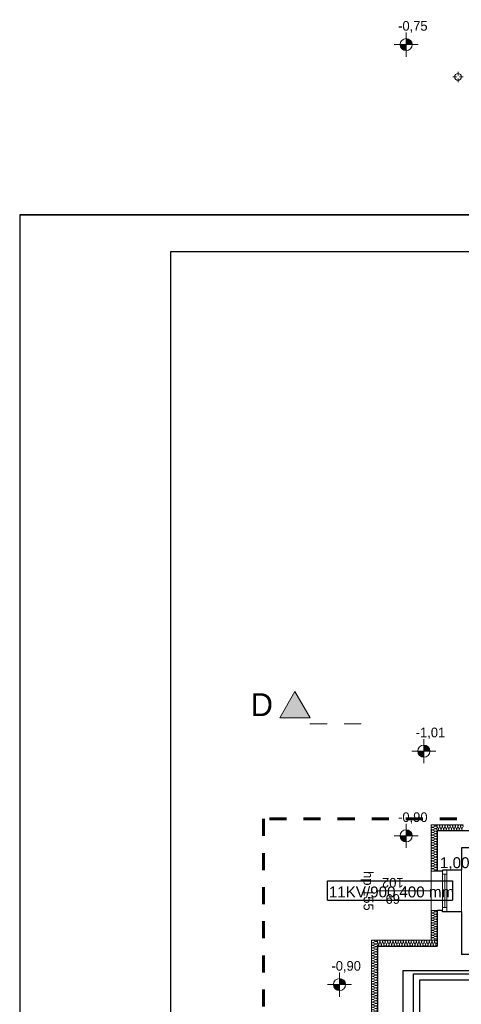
# Model space of a CAD drawing. Extents: x -497945 to -454853, y -17656 to 94650.
# Tile 16 of 62: x -497945 to -490630, y 35663 to 51957. Entities that reach past the tile are written whole.
import ezdxf
from ezdxf.lldxf.tags import DXFTag

# ---------------------------------------------------------------- set-up
doc = ezdxf.new("R2010")
doc.units = 0
doc.header["$MEASUREMENT"] = 0
doc.set_wipeout_variables(frame=1)
doc.linetypes.add('Dashed', pattern=[564.444447, 282.222223, -282.222223])
doc.layers.get('0').update_dxf_attribs({"color": 252})
for name, color, linetype in [('_TABELA', 7, 'Continuous'), ('Inwent Izolacje', 252, 'Continuous'), ('INWENT RZĘDNE', 252, 'Continuous'), ('IS_Text_Armatury_podłączeniowej_grz._dolnozas.', 7, 'Continuous'), ('IS_Text_Armatury_Therm', 7, 'Continuous'), ('IS_Text_Odbiornikow_Therm', 7, 'Continuous')]:
    doc.layers.add(name, color=color, linetype=linetype)
for name, color, linetype, lineweight in [('INWENT DACH_Nr_Pióra__21', 252, 'Continuous', 9), ('Inwent Izolacje_Nr_Pióra__2', 252, 'Continuous', 13), ('INWENT OPISY_Nr_Pióra__21', 252, 'Continuous', 9), ('INWENT OPISY_Nr_Pióra__41', 252, 'Continuous', 15), ('INWENT RZĘDNE_Nr_Pióra__21', 252, 'Continuous', 9), ('INWENT. OKNA_Nr_Pióra__21', 252, 'Continuous', 9), ('INWENT. OKNA_Nr_Pióra__5', 252, 'Continuous', 13), ('INWENT.ŚCIANY_Nr_Pióra__1', 252, 'Continuous', 25), ('INWENT.ŚCIANY_Nr_Pióra__20', 252, 'Continuous', 60), ('INWENT.ŚCIANY_Nr_Pióra__21', 252, 'Continuous', 9), ('INWENT.ŚCIANY_Nr_Pióra__3', 252, 'Continuous', 13)]:
    doc.layers.add(name, color=color, linetype=linetype, lineweight=lineweight)
doc.layers.add('IS_Powrót', color=5, linetype='DASH', true_color=0x0000ff)
doc.layers.add('IS_Zasilanie', color=1, linetype='SOLID', true_color=0xff0000)
doc.styles.add('GENERATED_STYLE_1', font='txt')
doc.styles.add('GENERATED_STYLE_5', font='txt')
doc.styles.get("Standard").update_dxf_attribs({"font": 'txt', "bigfont": 'BIGFONT.SHX'})
tags = doc.linetypes.add('DASH', pattern=[15, 10, -5]).pattern_tags.tags
tags[6:7] = [DXFTag(74, 4), DXFTag(75, 0), DXFTag(340, '0'), DXFTag(46, 0.0), DXFTag(50, 0.0), DXFTag(44, 0.0), DXFTag(45, 0.0)]
tags[4:5] = [DXFTag(74, 4), DXFTag(75, 0), DXFTag(340, '0'), DXFTag(46, 0.0), DXFTag(50, 0.0), DXFTag(44, 0.0), DXFTag(45, 0.0)]
tags = doc.linetypes.add('SOLID', pattern=[10, 10, 0]).pattern_tags.tags
tags[6:7] = [DXFTag(74, 4), DXFTag(75, 0), DXFTag(340, '0'), DXFTag(46, 0.0), DXFTag(50, 0.0), DXFTag(44, 0.0), DXFTag(45, 0.0)]
tags[4:5] = [DXFTag(74, 4), DXFTag(75, 0), DXFTag(340, '0'), DXFTag(46, 0.0), DXFTag(50, 0.0), DXFTag(44, 0.0), DXFTag(45, 0.0)]

# ---------------------------------------------------------------- blocks, each defined once
blk = doc.blocks.new('Izolacja cieplna 14_130', base_point=(-492020, 36725))
at = {"layer": 'Inwent Izolacje_Nr_Pióra__2', "linetype": 'Continuous'}
for p, q in [((-492090, 36723), (-492050, 36705)), ((-492050, 36701), (-492090, 36684)), ((-492090, 36680), (-492050, 36662)), ((-492050, 36659), (-492090, 36641)), ((-492090, 36637), (-492050, 36620)), ((-492050, 36616), (-492090, 36598)), ((-492090, 36595), (-492050, 36577)), ((-492050, 36573), (-492090, 36556)), ((-492090, 36552), (-492050, 36534)), ((-492050, 36531), (-492090, 36513)), ((-492090, 36509), (-492050, 36492)), ((-492050, 36488), (-492090, 36470)), ((-492090, 36467), (-492050, 36449)), ((-492050, 36445), (-492090, 36428)), ((-492090, 36424), (-492050, 36406)), ((-492050, 36403), (-492090, 36385)), ((-492090, 36381), (-492050, 36364)), ((-492050, 36360), (-492090, 36342)), ((-492090, 36339), (-492050, 36321)), ((-492050, 36317), (-492090, 36299)), ((-492090, 36296), (-492050, 36278)), ((-492050, 36275), (-492090, 36257)), ((-492090, 36253), (-492050, 36235)), ((-492050, 36232), (-492090, 36214)), ((-492090, 36211), (-492050, 36193)), ((-492050, 36189), (-492090, 36171)), ((-492090, 36168), (-492050, 36150)), ((-492050, 36146), (-492090, 36129)), ((-492090, 36125), (-492050, 36107)), ((-492050, 36104), (-492090, 36086)), ((-492090, 36082), (-492050, 36065)), ((-492050, 36061), (-492090, 36043)), ((-492090, 36040), (-492050, 36022)), ((-492050, 36018), (-492090, 36001)), ((-492090, 35997), (-492050, 35979)), ((-492050, 35976), (-492090, 35958)), ((-492090, 35954), (-492050, 35937)), ((-492050, 35933), (-492090, 35915)), ((-492090, 35912), (-492050, 35894)), ((-492050, 35890), (-492090, 35873)), ((-492090, 35869), (-492050, 35851)), ((-492050, 35848), (-492090, 35830)), ((-492090, 35826), (-492050, 35809)), ((-492050, 35805), (-492090, 35787)), ((-492090, 35784), (-492050, 35766)), ((-492050, 35762), (-492090, 35745)), ((-492090, 35741), (-492050, 35723)), ((-492050, 35720), (-492090, 35702)), ((-492090, 35698), (-492050, 35681)), ((-492050, 35677), (-492090, 35659)), ((-492090, 35656), (-492050, 35638)), ((-492050, 35634), (-492090, 35617)), ((-492090, 35613), (-492050, 35595)), ((-492050, 35592), (-492090, 35574)), ((-492090, 35570), (-492050, 35552)), ((-492050, 35549), (-492090, 35531)), ((-492090, 35528), (-492050, 35510)), ((-492050, 35506), (-492090, 35488)), ((-492090, 35485), (-492050, 35467)), ((-492050, 35464), (-492090, 35446)), ((-492090, 35442), (-492050, 35424)), ((-492050, 35421), (-492090, 35403)), ((-492090, 35400), (-492050, 35382)), ((-492050, 35378), (-492090, 35360)), ((-492090, 35357), (-492050, 35339)), ((-492050, 35335), (-492090, 35318)), ((-492090, 35314), (-492050, 35296)), ((-492050, 35293), (-492090, 35275)), ((-492090, 35271), (-492050, 35254)), ((-492050, 35250), (-492090, 35232)), ((-492090, 35229), (-492050, 35211)), ((-492050, 35207), (-492090, 35190)), ((-492090, 35186), (-492050, 35168)), ((-492050, 35165), (-492090, 35147)), ((-492090, 35143), (-492050, 35126)), ((-492050, 35122), (-492090, 35104)), ((-492090, 35101), (-492050, 35083)), ((-492050, 35079), (-492090, 35062)), ((-492090, 35058), (-492050, 35040)), ((-492050, 35037), (-492090, 35019)), ((-492090, 35015), (-492050, 34998)), ((-492050, 34994), (-492090, 34976)), ((-492090, 34973), (-492050, 34955)), ((-492050, 34951), (-492090, 34934)), ((-492090, 34930), (-492050, 34912)), ((-492050, 34909), (-492090, 34891)), ((-492090, 34887), (-492050, 34870)), ((-492050, 34866), (-492090, 34848)), ((-492090, 34845), (-492050, 34827)), ((-492050, 34823), (-492090, 34805)), ((-492090, 34802), (-492050, 34784)), ((-492050, 34781), (-492090, 34763)), ((-492090, 34759), (-492050, 34741)), ((-492050, 34738), (-492090, 34720)), ((-492090, 34717), (-492050, 34699)), ((-492050, 34695), (-492090, 34677)), ((-492090, 34674), (-492050, 34656)), ((-492050, 34653), (-492090, 34635)), ((-492090, 34631), (-492050, 34613)), ((-492050, 34610), (-492090, 34592)), ((-492090, 34588), (-492050, 34571)), ((-492050, 34567), (-492090, 34549)), ((-492090, 34546), (-492050, 34528)), ((-492050, 34524), (-492090, 34507)), ((-492090, 34503), (-492050, 34485)), ((-492050, 34482), (-492090, 34464)), ((-492090, 34460), (-492050, 34443)), ((-492050, 34439), (-492090, 34421))]:
    blk.add_line(p, q, dxfattribs=at)
for centre, start_param, end_param in [((-492099, 36703), 2.728799, 6.695979), ((-492099, 36661), 2.728799, 6.695979), ((-492041, 36725), 5.870392, 7.853982), ((-492041, 36682), 5.870392, 9.837571), ((-492041, 36639), 5.870392, 9.837571), ((-492099, 36618), 2.728799, 6.695979), ((-492099, 36575), 2.728799, 6.695979), ((-492099, 36532), 2.728799, 6.695979), ((-492099, 36490), 2.728799, 6.695979), ((-492041, 36596), 5.870392, 9.837571), ((-492041, 36554), 5.870392, 9.837571), ((-492041, 36511), 5.870392, 9.837571), ((-492099, 36447), 2.728799, 6.695979), ((-492099, 36404), 2.728799, 6.695979), ((-492099, 36362), 2.728799, 6.695979), ((-492099, 36319), 2.728799, 6.695979), ((-492041, 36468), 5.870392, 9.837571), ((-492041, 36426), 5.870392, 9.837571), ((-492041, 36383), 5.870392, 9.837571), ((-492041, 36340), 5.870392, 9.837571), ((-492099, 36276), 2.728799, 6.695979), ((-492099, 36234), 2.728799, 6.695979), ((-492099, 36191), 2.728799, 6.695979), ((-492041, 36298), 5.870392, 9.837571), ((-492041, 36255), 5.870392, 9.837571), ((-492041, 36212), 5.870392, 9.837571), ((-492041, 36170), 5.870392, 9.837571), ((-492099, 36148), 2.728799, 6.695979), ((-492099, 36106), 2.728799, 6.695979), ((-492099, 36063), 2.728799, 6.695979), ((-492099, 36020), 2.728799, 6.695979), ((-492041, 36127), 5.870392, 9.837571), ((-492041, 36084), 5.870392, 9.837571), ((-492041, 36042), 5.870392, 9.837571), ((-492041, 35999), 5.870392, 9.837571), ((-492099, 35978), 2.728799, 6.695979), ((-492099, 35935), 2.728799, 6.695979), ((-492099, 35892), 2.728799, 6.695979), ((-492099, 35849), 2.728799, 6.695979), ((-492041, 35956), 5.870392, 9.837571), ((-492041, 35914), 5.870392, 9.837571), ((-492041, 35871), 5.870392, 9.837571), ((-492041, 35828), 5.870392, 9.837571), ((-492099, 35807), 2.728799, 6.695979), ((-492099, 35764), 2.728799, 6.695979), ((-492099, 35721), 2.728799, 6.695979), ((-492099, 35679), 2.728799, 6.695979), ((-492041, 35785), 5.870392, 9.837571), ((-492041, 35743), 5.870392, 9.837571), ((-492041, 35700), 5.870392, 9.837571), ((-492099, 35636), 2.728799, 6.695979), ((-492099, 35593), 2.728799, 6.695979), ((-492099, 35551), 2.728799, 6.695979), ((-492099, 35508), 2.728799, 6.695979), ((-492041, 35657), 5.870392, 9.837571), ((-492041, 35615), 5.870392, 9.837571), ((-492041, 35572), 5.870392, 9.837571), ((-492041, 35529), 5.870392, 9.837571), ((-492099, 35465), 2.728799, 6.695979), ((-492099, 35423), 2.728799, 6.695979), ((-492099, 35380), 2.728799, 6.695979), ((-492099, 35337), 2.728799, 6.695979), ((-492041, 35487), 5.870392, 9.837571), ((-492041, 35444), 5.870392, 9.837571), ((-492041, 35401), 5.870392, 9.837571), ((-492041, 35359), 5.870392, 9.837571), ((-492099, 35295), 2.728799, 6.695979), ((-492099, 35252), 2.728799, 6.695979), ((-492099, 35209), 2.728799, 6.695979), ((-492041, 35316), 5.870392, 9.837571), ((-492041, 35273), 5.870392, 9.837571), ((-492041, 35231), 5.870392, 9.837571), ((-492041, 35188), 5.870392, 9.837571), ((-492099, 35167), 2.728799, 6.695979), ((-492099, 35124), 2.728799, 6.695979), ((-492099, 35081), 2.728799, 6.695979), ((-492099, 35038), 2.728799, 6.695979), ((-492041, 35145), 5.870392, 9.837571), ((-492041, 35103), 5.870392, 9.837571), ((-492041, 35060), 5.870392, 9.837571), ((-492041, 35017), 5.870392, 9.837571), ((-492099, 34996), 2.728799, 6.695979), ((-492099, 34953), 2.728799, 6.695979), ((-492099, 34910), 2.728799, 6.695979), ((-492099, 34868), 2.728799, 6.695979), ((-492041, 34974), 5.870392, 9.837571), ((-492041, 34932), 5.870392, 9.837571), ((-492041, 34889), 5.870392, 9.837571), ((-492099, 34825), 2.728799, 6.695979), ((-492099, 34782), 2.728799, 6.695979), ((-492099, 34740), 2.728799, 6.695979), ((-492099, 34697), 2.728799, 6.695979), ((-492041, 34846), 5.870392, 9.837571), ((-492041, 34804), 5.870392, 9.837571), ((-492041, 34761), 5.870392, 9.837571), ((-492041, 34718), 5.870392, 9.837571), ((-492099, 34654), 2.728799, 6.695979), ((-492099, 34612), 2.728799, 6.695979), ((-492099, 34569), 2.728799, 6.695979), ((-492099, 34526), 2.728799, 6.695979), ((-492041, 34676), 5.870392, 9.837571), ((-492041, 34633), 5.870392, 9.837571), ((-492041, 34590), 5.870392, 9.837571), ((-492041, 34548), 5.870392, 9.837571), ((-492099, 34484), 2.728799, 6.695979), ((-492099, 34441), 2.728799, 6.695979), ((-492041, 34505), 5.870392, 9.837571), ((-492041, 34462), 5.870392, 9.837571), ((-492041, 34420), 1.570796, 3.554385)]:
    blk.add_ellipse(centre, major_axis=(0, -21.3), ratio=0.996496, start_param=start_param, end_param=end_param, dxfattribs=at)
blk = doc.blocks.new('Izolacja cieplna 14_131', base_point=(-491030, 37865))
at = {"layer": 'Inwent Izolacje_Nr_Pióra__2', "linetype": 'Continuous'}
for p, q in [((-491060, 38615), (-491100, 38633)), ((-491100, 38594), (-491060, 38611)), ((-491060, 38572), (-491100, 38590)), ((-491100, 38551), (-491060, 38569)), ((-491060, 38529), (-491100, 38547)), ((-491100, 38508), (-491060, 38526)), ((-491060, 38487), (-491100, 38504)), ((-491100, 38465), (-491060, 38483)), ((-491060, 38444), (-491100, 38462)), ((-491100, 38422), (-491060, 38440)), ((-491060, 38401), (-491100, 38419)), ((-491100, 38380), (-491060, 38397)), ((-491060, 38358), (-491100, 38376)), ((-491100, 38337), (-491060, 38355)), ((-491060, 38316), (-491100, 38333)), ((-491100, 38294), (-491060, 38312)), ((-491060, 38273), (-491100, 38291)), ((-491100, 38251), (-491060, 38269)), ((-491060, 38230), (-491100, 38248)), ((-491100, 38209), (-491060, 38226)), ((-491060, 38187), (-491100, 38205)), ((-491100, 38166), (-491060, 38184)), ((-491060, 38144), (-491100, 38162)), ((-491100, 38123), (-491060, 38141)), ((-491060, 38102), (-491100, 38119)), ((-491100, 38080), (-491060, 38098)), ((-491060, 38059), (-491100, 38077)), ((-491100, 38037), (-491060, 38055)), ((-491060, 38016), (-491100, 38034)), ((-491100, 37995), (-491060, 38012)), ((-491060, 37973), (-491100, 37991)), ((-491100, 37952), (-491060, 37970)), ((-491060, 37931), (-491100, 37948)), ((-491100, 37909), (-491060, 37927)), ((-491060, 37888), (-491100, 37906)), ((-491100, 37866), (-491060, 37884))]:
    blk.add_line(p, q, dxfattribs=at)
for centre, start_param, end_param in [((-491109, 38613), 5.870392, 9.837571), ((-491051, 38635), 2.7288, 4.712389), ((-491109, 38570), 5.870392, 9.837571), ((-491109, 38528), 5.870392, 9.837571), ((-491109, 38485), 5.870392, 9.837571), ((-491109, 38442), 5.870392, 9.837571), ((-491051, 38592), 2.7288, 6.695979), ((-491051, 38549), 2.7288, 6.695979), ((-491051, 38506), 2.7288, 6.695979), ((-491051, 38463), 2.7288, 6.695979), ((-491109, 38399), 5.870392, 9.837571), ((-491109, 38356), 5.870392, 9.837571), ((-491109, 38314), 5.870392, 9.837571), ((-491109, 38271), 5.870392, 9.837571), ((-491051, 38421), 2.7288, 6.695979), ((-491051, 38378), 2.7288, 6.695979), ((-491051, 38335), 2.7288, 6.695979), ((-491051, 38292), 2.7288, 6.695979), ((-491109, 38228), 5.870392, 9.837571), ((-491109, 38185), 5.870392, 9.837571), ((-491109, 38143), 5.870392, 9.837571), ((-491051, 38250), 2.7288, 6.695979), ((-491051, 38207), 2.7288, 6.695979), ((-491051, 38164), 2.7288, 6.695979), ((-491051, 38121), 2.7288, 6.695979), ((-491109, 38100), 5.870392, 9.837571), ((-491109, 38057), 5.870392, 9.837571), ((-491109, 38014), 5.870392, 9.837571), ((-491109, 37971), 5.870392, 9.837571), ((-491051, 38078), 2.7288, 6.695979), ((-491051, 38036), 2.7288, 6.695979), ((-491051, 37993), 2.7288, 6.695979), ((-491051, 37950), 2.7288, 6.695979), ((-491109, 37929), 5.870392, 9.837571), ((-491109, 37886), 5.870392, 9.837571), ((-491051, 37907), 2.7288, 6.695979), ((-491051, 37865), 4.712389, 6.695979)]:
    blk.add_ellipse(centre, major_axis=(0, 21.4), ratio=0.994339, start_param=start_param, end_param=end_param, dxfattribs=at)
blk = doc.blocks.new('Izolacja cieplna 14_132', base_point=(-492020, 36625))
at = {"layer": 'Inwent Izolacje_Nr_Pióra__2', "linetype": 'Continuous'}
for p, q in [((-492018, 36695), (-492000, 36654)), ((-491997, 36654), (-491979, 36695)), ((-491975, 36695), (-491957, 36654)), ((-491954, 36654), (-491936, 36695)), ((-491932, 36695), (-491914, 36654)), ((-491911, 36654), (-491893, 36695)), ((-491889, 36695), (-491871, 36654)), ((-491868, 36654), (-491850, 36695)), ((-491846, 36695), (-491828, 36654)), ((-491825, 36654), (-491807, 36695)), ((-491803, 36695), (-491785, 36654)), ((-491782, 36654), (-491764, 36695)), ((-491760, 36695), (-491742, 36654)), ((-491739, 36654), (-491721, 36695)), ((-491717, 36695), (-491699, 36654)), ((-491696, 36654), (-491678, 36695)), ((-491674, 36695), (-491656, 36654)), ((-491653, 36654), (-491635, 36695)), ((-491631, 36695), (-491613, 36654)), ((-491609, 36654), (-491592, 36695)), ((-491588, 36695), (-491570, 36654)), ((-491566, 36654), (-491549, 36695)), ((-491545, 36695), (-491527, 36654)), ((-491523, 36654), (-491505, 36695)), ((-491502, 36695), (-491484, 36654)), ((-491480, 36654), (-491462, 36695)), ((-491459, 36695), (-491441, 36654)), ((-491437, 36654), (-491419, 36695)), ((-491416, 36695), (-491398, 36654)), ((-491394, 36654), (-491376, 36695)), ((-491373, 36695), (-491355, 36654)), ((-491351, 36654), (-491333, 36695)), ((-491330, 36695), (-491312, 36654)), ((-491308, 36654), (-491290, 36695)), ((-491287, 36695), (-491269, 36654)), ((-491265, 36654), (-491247, 36695)), ((-491244, 36695), (-491226, 36654)), ((-491222, 36654), (-491204, 36695)), ((-491201, 36695), (-491183, 36654)), ((-491179, 36654), (-491161, 36695)), ((-491158, 36695), (-491140, 36654)), ((-491136, 36654), (-491118, 36695)), ((-491114, 36695), (-491097, 36654)), ((-491093, 36654), (-491075, 36695)), ((-491071, 36695), (-491054, 36654)), ((-491050, 36654), (-491032, 36695))]:
    blk.add_line(p, q, dxfattribs=at)
for centre, start_param, end_param in [((-491999, 36703), 5.870392, 9.837571), ((-491956, 36703), 5.870392, 9.837571), ((-491913, 36703), 5.870392, 9.837571), ((-491870, 36703), 5.870392, 9.837571), ((-491826, 36703), 5.870392, 9.837571), ((-491783, 36703), 5.870392, 9.837571), ((-491740, 36703), 5.870392, 9.837571), ((-491697, 36703), 5.870392, 9.837571), ((-491654, 36703), 5.870392, 9.837571), ((-491611, 36703), 5.870392, 9.837571), ((-491568, 36703), 5.870392, 9.837571), ((-491525, 36703), 5.870392, 9.837571), ((-491482, 36703), 5.870392, 9.837571), ((-491439, 36703), 5.870392, 9.837571), ((-491396, 36703), 5.870392, 9.837571), ((-491353, 36703), 5.870392, 9.837571), ((-491310, 36703), 5.870392, 9.837571), ((-491267, 36703), 5.870392, 9.837571), ((-491224, 36703), 5.870392, 9.837571), ((-491181, 36703), 5.870392, 9.837571), ((-491138, 36703), 5.870392, 9.837571), ((-491095, 36703), 5.870392, 9.837571), ((-491052, 36703), 5.870392, 9.837571), ((-492020, 36646), 4.712389, 6.695979), ((-491977, 36646), 2.7288, 6.695979), ((-491934, 36646), 2.7288, 6.695979), ((-491891, 36646), 2.7288, 6.695979), ((-491848, 36646), 2.7288, 6.695979), ((-491805, 36646), 2.7288, 6.695979), ((-491762, 36646), 2.7288, 6.695979), ((-491719, 36646), 2.7288, 6.695979), ((-491676, 36646), 2.7288, 6.695979), ((-491633, 36646), 2.7288, 6.695979), ((-491590, 36646), 2.7288, 6.695979), ((-491547, 36646), 2.7288, 6.695979), ((-491504, 36646), 2.7288, 6.695979), ((-491461, 36646), 2.7288, 6.695979), ((-491418, 36646), 2.7288, 6.695979), ((-491375, 36646), 2.7288, 6.695979), ((-491331, 36646), 2.7288, 6.695979), ((-491288, 36646), 2.7288, 6.695979), ((-491245, 36646), 2.7288, 6.695979), ((-491202, 36646), 2.7288, 6.695979), ((-491159, 36646), 2.7288, 6.695979), ((-491116, 36646), 2.7288, 6.695979), ((-491073, 36646), 2.7288, 6.695979), ((-491030, 36646), 2.7288, 4.712389)]:
    blk.add_ellipse(centre, major_axis=(21.5, 0), ratio=0.988201, start_param=start_param, end_param=end_param, dxfattribs=at)
blk = doc.blocks.new('Izolacja cieplna 14_133', base_point=(-491030, 36725))
at = {"layer": 'Inwent Izolacje_Nr_Pióra__2', "linetype": 'Continuous'}
for p, q in [((-491060, 37196), (-491100, 37213)), ((-491100, 37175), (-491060, 37192)), ((-491060, 37155), (-491100, 37172)), ((-491100, 37135), (-491060, 37152)), ((-491060, 37114), (-491100, 37131)), ((-491100, 37094), (-491060, 37111)), ((-491060, 37073), (-491100, 37090)), ((-491100, 37053), (-491060, 37070)), ((-491060, 37033), (-491100, 37049)), ((-491100, 37012), (-491060, 37029)), ((-491060, 36992), (-491100, 37009)), ((-491100, 36971), (-491060, 36988)), ((-491060, 36951), (-491100, 36968)), ((-491100, 36930), (-491060, 36947)), ((-491060, 36910), (-491100, 36927)), ((-491100, 36890), (-491060, 36907)), ((-491060, 36869), (-491100, 36886)), ((-491100, 36849), (-491060, 36866)), ((-491060, 36828), (-491100, 36845)), ((-491100, 36808), (-491060, 36825)), ((-491060, 36788), (-491100, 36804)), ((-491100, 36767), (-491060, 36784)), ((-491060, 36747), (-491100, 36764)), ((-491100, 36726), (-491060, 36743))]:
    blk.add_line(p, q, dxfattribs=at)
for centre, start_param, end_param in [((-491109, 37194), 4.299595, 8.266775), ((-491109, 37153), 4.299595, 8.266775), ((-491051, 37215), 1.158004, 3.141593), ((-491051, 37174), 1.158004, 5.125183), ((-491051, 37133), 1.158004, 5.125183), ((-491109, 37112), 4.299595, 8.266775), ((-491109, 37072), 4.299595, 8.266775), ((-491109, 37031), 4.299595, 8.266775), ((-491109, 36990), 4.299595, 8.266775), ((-491051, 37092), 1.158004, 5.125183), ((-491051, 37051), 1.158004, 5.125183), ((-491051, 37010), 1.158004, 5.125183), ((-491051, 36970), 1.158004, 5.125183), ((-491109, 36949), 4.299595, 8.266775), ((-491109, 36908), 4.299595, 8.266775), ((-491109, 36867), 4.299595, 8.266775), ((-491109, 36827), 4.299595, 8.266775), ((-491051, 36929), 1.158004, 5.125183), ((-491051, 36888), 1.158004, 5.125183), ((-491051, 36847), 1.158004, 5.125183), ((-491051, 36806), 1.158004, 5.125183), ((-491109, 36786), 4.299595, 8.266775), ((-491109, 36745), 4.299595, 8.266775), ((-491051, 36765), 1.158004, 5.125183), ((-491051, 36725), 3.141593, 5.125182)]:
    blk.add_ellipse(centre, major_axis=(-21.3, 0), ratio=0.95998, start_param=start_param, end_param=end_param, dxfattribs=at)
blk = doc.blocks.new('Izolacja cieplna 14_135', base_point=(-491030, 38535))
at = {"layer": 'Inwent Izolacje_Nr_Pióra__2', "linetype": 'Continuous'}
for p, q in [((-491028, 38605), (-491010, 38564)), ((-491007, 38564), (-490989, 38605)), ((-490985, 38605), (-490967, 38564)), ((-490964, 38564), (-490946, 38605)), ((-490942, 38605), (-490924, 38564)), ((-490921, 38564), (-490903, 38605)), ((-490899, 38605), (-490881, 38564)), ((-490878, 38564), (-490860, 38605)), ((-490856, 38605), (-490838, 38564)), ((-490835, 38564), (-490817, 38605)), ((-490813, 38605), (-490795, 38564)), ((-490792, 38564), (-490774, 38605)), ((-490770, 38605), (-490752, 38564)), ((-490749, 38564), (-490731, 38605)), ((-490727, 38605), (-490709, 38564)), ((-490706, 38564), (-490688, 38605)), ((-490684, 38605), (-490666, 38564)), ((-490663, 38564), (-490645, 38605)), ((-490641, 38605), (-490623, 38564)), ((-490620, 38564), (-490602, 38605))]:
    blk.add_line(p, q, dxfattribs=at)
for centre, start_param, end_param in [((-491009, 38613), 5.870392, 9.837571), ((-490966, 38613), 5.870392, 9.837571), ((-490923, 38613), 5.870392, 9.837571), ((-490880, 38613), 5.870392, 9.837571), ((-490837, 38613), 5.870392, 9.837571), ((-490794, 38613), 5.870392, 9.837571), ((-490751, 38613), 5.870392, 9.837571), ((-490708, 38613), 5.870392, 9.837571), ((-490665, 38613), 5.870392, 9.837571), ((-490622, 38613), 5.870392, 9.837571), ((-491030, 38556), 4.712389, 6.695979), ((-490987, 38556), 2.7288, 6.695979), ((-490944, 38556), 2.7288, 6.695979), ((-490901, 38556), 2.7288, 6.695979), ((-490858, 38556), 2.7288, 6.695979), ((-490815, 38556), 2.7288, 6.695979), ((-490772, 38556), 2.7288, 6.695979), ((-490729, 38556), 2.7288, 6.695979), ((-490686, 38556), 2.7288, 6.695979), ((-490643, 38556), 2.7288, 6.695979), ((-490600, 38556), 2.7288, 4.712389)]:
    blk.add_ellipse(centre, major_axis=(21.5, 0), ratio=0.989198, start_param=start_param, end_param=end_param, dxfattribs=at)
blk = doc.blocks.new('Koty wysokościowe_12', base_point=(-491251, 39851))
at = {"layer": 'INWENT RZĘDNE_Nr_Pióra__21', "linetype": 'Continuous'}
for points in [[(-491251, 39851), (-491151, 39851), (-491159, 39889), (-491181, 39922), (-491213, 39943), (-491251, 39951)], [(-491251, 39851), (-491351, 39851), (-491344, 39813), (-491322, 39780), (-491290, 39759), (-491251, 39751)]]:
    blk.add_hatch(color=256, dxfattribs=at).paths.add_polyline_path(points, flags=0)
for p, q in [((-491251, 39651), (-491251, 40051)), ((-491451, 39851), (-491051, 39851))]:
    blk.add_line(p, q, dxfattribs=at)
blk.add_circle((-491251, 39851), 100, dxfattribs=at)
at = {"layer": 'INWENT RZĘDNE_Nr_Pióra__21', "insert": (-491385, 40051), "char_height": 160, "attachment_point": 7, "style": 'GENERATED_STYLE_1'}
blk.add_mtext('{-1,01}', dxfattribs=at)
blk = doc.blocks.new('Koty wysokościowe_22', base_point=(-492647, 35989))
at = {"layer": 'INWENT RZĘDNE_Nr_Pióra__21', "linetype": 'Continuous'}
for points in [[(-492647, 35989), (-492547, 35989), (-492555, 36027), (-492576, 36060), (-492609, 36081), (-492647, 36089)], [(-492647, 35989), (-492747, 35989), (-492740, 35951), (-492718, 35918), (-492685, 35896), (-492647, 35889)]]:
    blk.add_hatch(color=256, dxfattribs=at).paths.add_polyline_path(points, flags=0)
for p, q in [((-492647, 35789), (-492647, 36189)), ((-492847, 35989), (-492447, 35989))]:
    blk.add_line(p, q, dxfattribs=at)
blk.add_circle((-492647, 35989), 100, dxfattribs=at)
at = {"layer": 'INWENT RZĘDNE_Nr_Pióra__21', "insert": (-492781, 36189), "char_height": 160, "attachment_point": 7, "style": 'GENERATED_STYLE_1'}
blk.add_mtext('{-0,90}', dxfattribs=at)
blk = doc.blocks.new('Koty wysokościowe_23', base_point=(-491543, 38450))
at = {"layer": 'INWENT RZĘDNE_Nr_Pióra__21', "linetype": 'Continuous'}
for points in [[(-491543, 38450), (-491443, 38450), (-491451, 38488), (-491472, 38521), (-491505, 38542), (-491543, 38550)], [(-491543, 38450), (-491643, 38450), (-491635, 38412), (-491614, 38379), (-491581, 38357), (-491543, 38350)]]:
    blk.add_hatch(color=256, dxfattribs=at).paths.add_polyline_path(points, flags=0)
for p, q in [((-491543, 38250), (-491543, 38650)), ((-491743, 38450), (-491343, 38450))]:
    blk.add_line(p, q, dxfattribs=at)
blk.add_circle((-491543, 38450), 100, dxfattribs=at)
at = {"layer": 'INWENT RZĘDNE_Nr_Pióra__21', "insert": (-491677, 38650), "char_height": 160, "attachment_point": 7, "style": 'GENERATED_STYLE_1'}
blk.add_mtext('{-0,90}', dxfattribs=at)
blk = doc.blocks.new('Koty wysokościowe_24', base_point=(-491543, 51545))
at = {"layer": 'INWENT RZĘDNE_Nr_Pióra__21', "linetype": 'Continuous'}
for points in [[(-491543, 51545), (-491643, 51545), (-491635, 51506), (-491614, 51474), (-491581, 51452), (-491543, 51445)], [(-491543, 51545), (-491443, 51545), (-491451, 51583), (-491472, 51615), (-491505, 51637), (-491543, 51645)]]:
    blk.add_hatch(color=256, dxfattribs=at).paths.add_polyline_path(points, flags=0)
for p, q in [((-491543, 51345), (-491543, 51745)), ((-491743, 51545), (-491343, 51545))]:
    blk.add_line(p, q, dxfattribs=at)
blk.add_circle((-491543, 51545), 100, dxfattribs=at)
at = {"layer": 'INWENT RZĘDNE_Nr_Pióra__21', "insert": (-491677, 51745), "char_height": 160, "attachment_point": 7, "style": 'GENERATED_STYLE_1'}
blk.add_mtext('{-0,75}', dxfattribs=at)
blk = doc.blocks.new('A$C685E8BDF')
at = {"layer": 'INWENT OPISY_Nr_Pióra__21', "linetype": 'Continuous'}
blk.add_hatch(color=252, dxfattribs=at).paths.add_polyline_path([(-21560, 12476), (-21804, 12040), (-21304, 12040)], flags=0)
at = {"layer": 'INWENT DACH_Nr_Pióra__21', "color": 252, "linetype": 'Continuous'}
for p, q in [((-18855, 22670), (-18855, 22730)), ((-18880, 22645), (-18940, 22645)), ((-18855, 22620), (-18855, 22560)), ((-18830, 22645), (-18770, 22645))]:
    blk.add_line(p, q, dxfattribs=at)
blk.add_circle((-18855, 22645), 55, dxfattribs=at)
at = {"layer": 'INWENT OPISY_Nr_Pióra__41', "color": 252, "linetype": 'Continuous'}
for p, q in [((-21804, 12040), (-21560, 12476)), ((-21560, 12476), (-21304, 12040)), ((-21804, 12040), (-21304, 12040))]:
    blk.add_line(p, q, dxfattribs=at)
at = {"layer": 'INWENT OPISY_Nr_Pióra__41', "color": 252, "linetype": 'Dashed'}
blk.add_line((-20460, 11940), (-21560, 11940), dxfattribs=at)
at = {"layer": 'INWENT. OKNA_Nr_Pióra__5', "color": 252, "linetype": 'Continuous'}
for p, q in [((-19040, 9520), (-19110, 9520)), ((-19110, 9520), (-19110, 8830)), ((-19040, 9520), (-19040, 8830)), ((-19040, 9450), (-19110, 9450)), ((-19075, 9450), (-19075, 8900)), ((-19300, 9175), (-20210, 9175)), ((-19040, 8900), (-19110, 8900)), ((-19040, 8830), (-19110, 8830))]:
    blk.add_line(p, q, dxfattribs=at)
at = {"layer": 'INWENT.ŚCIANY_Nr_Pióra__1', "color": 252, "linetype": 'Continuous'}
for p, q in [((-19200, 10170), (-19200, 9500)), ((-18670, 10170), (-19200, 10170)), ((-15790, 9890), (-18800, 9890)), ((-18800, 9890), (-18800, 9520)), ((-19110, 9500), (-19200, 9500)), ((-18800, 9520), (-19110, 9520)), ((-19110, 9520), (-19110, 9500)), ((-19110, 8850), (-19200, 8850)), ((-19200, 8850), (-19200, 8260)), ((-19110, 8830), (-19110, 8850)), ((-18800, 8830), (-19110, 8830)), ((-18800, 8830), (-18800, 8120)), ((-20190, 8260), (-20190, 6055)), ((-20190, 8260), (-19200, 8260)), ((-18510, 8120), (-18800, 8120)), ((-19770, 7850), (-19770, 6060)), ((-18510, 7850), (-19770, 7850))]:
    blk.add_line(p, q, dxfattribs=at)
at = {"layer": 'INWENT.ŚCIANY_Nr_Pióra__20', "color": 252, "linetype": 'Dashed'}
for p, q in [((-13793, 10366), (-22074, 10366)), ((-22074, 10366), (-22074, -894))]:
    blk.add_line(p, q, dxfattribs=at)
at = {"layer": 'INWENT.ŚCIANY_Nr_Pióra__21', "color": 252, "linetype": 'Continuous'}
for p, q in [((-19300, 9500), (-19300, 8850)), ((-18800, 9520), (-18800, 8830))]:
    blk.add_line(p, q, dxfattribs=at)
at = {"layer": 'INWENT.ŚCIANY_Nr_Pióra__3', "color": 252, "linetype": 'Continuous'}
for p, q in [((-19300, 10270), (-18770, 10270)), ((-19300, 9500), (-19300, 10270)), ((-19200, 9500), (-19300, 9500)), ((-19300, 8360), (-19300, 8850)), ((-19200, 8850), (-19300, 8850)), ((-20290, 8360), (-19300, 8360)), ((-20290, 6055), (-20290, 8360))]:
    blk.add_line(p, q, dxfattribs=at)
at = {"layer": 'Inwent Izolacje', "color": 252, "linetype": 'Continuous', "lineweight": 13}
for name, p in [('Izolacja cieplna 14_131', (-19200, 9500)), ('Izolacja cieplna 14_135', (-19200, 10170)), ('Izolacja cieplna 14_133', (-19200, 8360)), ('Izolacja cieplna 14_130', (-20190, 8360)), ('Izolacja cieplna 14_132', (-20190, 8260))]:
    blk.add_blockref(name, p, dxfattribs=at)
at = {"layer": 'INWENT RZĘDNE', "color": 252}
for name, p in [('Koty wysokościowe_24', (-19713, 23180)), ('Koty wysokościowe_12', (-19421, 11487)), ('Koty wysokościowe_23', (-19713, 10085)), ('Koty wysokościowe_22', (-20817, 7624))]:
    blk.add_blockref(name, p, dxfattribs=at)
at = {"layer": 'INWENT OPISY_Nr_Pióra__21', "color": 252, "linetype": 'Continuous', "insert": (-22104, 12447), "char_height": 380, "attachment_point": 2, "style": 'GENERATED_STYLE_5'}
blk.add_mtext('{D}', dxfattribs=at)
at = {"layer": 'INWENT. OKNA_Nr_Pióra__21', "color": 252, "linetype": 'Continuous', "insert": (-20259, 9175), "char_height": 160, "attachment_point": 2, "rotation": 270, "style": 'GENERATED_STYLE_5'}
blk.add_mtext('{hp 155}', dxfattribs=at)
at = {"layer": 'INWENT. OKNA_Nr_Pióra__21', "color": 252, "linetype": 'Continuous', "insert": (-19935, 8961), "char_height": 160, "width": 709.23, "attachment_point": 2, "rotation": 180, "line_spacing_factor": 1.007581, "style": 'GENERATED_STYLE_5'}
blk.add_mtext('{69\\P102}', dxfattribs=at)

msp = doc.modelspace()

# ---------------------------------------------------------------- block references
msp.add_blockref('A$C685E8BDF', (-471830, 28365))

# ---------------------------------------------------------------- next in the draw order: linework, layer by layer
at = {"layer": 'IS_Powrót', "color": 5, "ltscale": 10}
for p, q in [((-491420, 34392), (-491420, 36168)), ((-491420, 36168), (-490430, 36168))]:
    msp.add_line(p, q, dxfattribs=at)
at = {"layer": 'IS_Text_Odbiornikow_Therm', "color": 18, "linetype": 'SOLID', "ltscale": 10, "true_color": 0x000000}
for p, q in [((-492845, 37384), (-492845, 37704)), ((-492845, 37704), (-490775, 37704)), ((-490775, 37704), (-490775, 37384)), ((-492845, 37384), (-490775, 37384))]:
    msp.add_line(p, q, dxfattribs=at)
at = {"layer": 'IS_Zasilanie', "color": 1, "ltscale": 10}
for p, q in [((-491320, 34292), (-491320, 36068)), ((-491320, 36068), (-490330, 36068))]:
    msp.add_line(p, q, dxfattribs=at)

# ---------------------------------------------------------------- next in the draw order: texts
at = {"layer": 'IS_Text_Armatury_podłączeniowej_grz._dolnozas.', "color": 18, "linetype": 'SOLID', "ltscale": 10, "true_color": 0x000000, "insert": (-490680, 37783), "char_height": 180, "attachment_point": 9}
msp.add_mtext('\\fArial|b0|i0;', dxfattribs=at)
at = {"layer": 'IS_Text_Armatury_Therm', "color": 18, "linetype": 'SOLID', "ltscale": 10, "true_color": 0x000000, "insert": (-490495, 37883), "char_height": 180, "attachment_point": 9}
msp.add_mtext('\\fArial|b0|i0;1,00  ', dxfattribs=at)
at = {"layer": 'IS_Text_Odbiornikow_Therm', "color": 18, "linetype": 'SOLID', "ltscale": 10, "true_color": 0x000000, "char_height": 180, "attachment_point": 7}
for s, insert in [('\\fArial|b0|i0;11KV/900', (-492825, 37430)), ('\\fArial|b0|i0;400 mm', (-491657, 37430))]:
    msp.add_mtext(s, dxfattribs=dict(at, insert=insert))

# ---------------------------------------------------------------- next in the draw order: wipeouts: each hides what was drawn before it
msp.add_wipeout([(-495445, 48116), (-495445, 48726), (-478806, 48726), (-478806, 48116)])

# ---------------------------------------------------------------- next in the draw order: linework, layer by layer
at = {"layer": '_TABELA', "color": 7}
msp.add_lwpolyline([(-497945, 48726), (-455945, 48726), (-497945, 48726), (-497945, 19026), (-455945, 19026), (-455945, 48726)], dxfattribs=at)
msp.add_lwpolyline([(-456545, 48116), (-495445, 48116), (-495445, 19636), (-456545, 19636)], close=True, dxfattribs=at)

doc.saveas('drawing.dxf')
